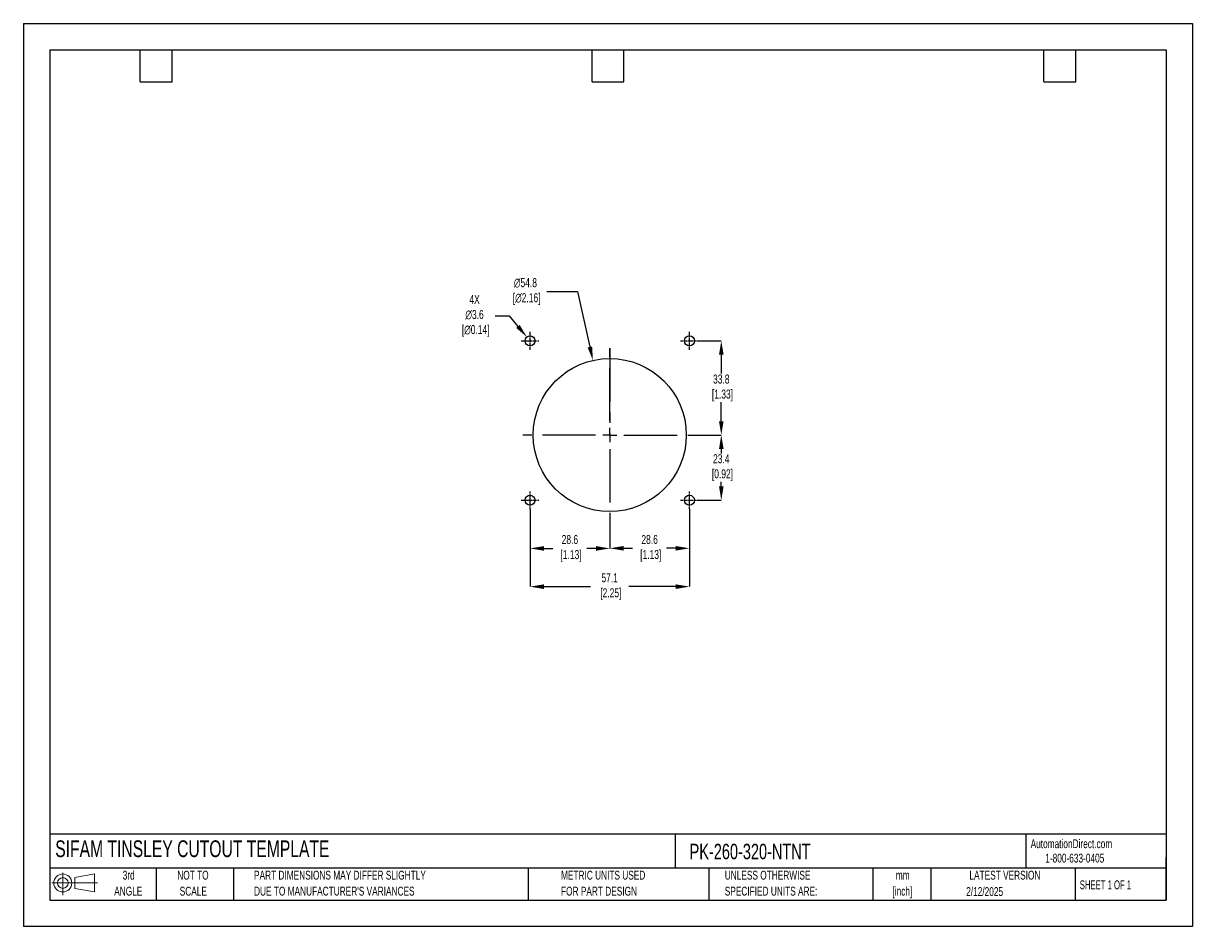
# Model space of a CAD drawing. Header units: millimetres. Extents: x 0 to 419, y 0 to 324.
import ezdxf

# ---------------------------------------------------------------- set-up
doc = ezdxf.new("R2010")
doc.units = ezdxf.units.MM
doc.header["$LTSCALE"] = 1.5
doc.header["$PDSIZE"] = -1
doc.linetypes.add('CENTERX2', pattern=[20.32, 12.7, -2.54, 2.54, -2.54])
for name, color, linetype in [('1', 7, 'Continuous'), ('CENTER', 40, 'CENTERX2'), ('SLD-DEFPOINTS', 7, 'Continuous')]:
    doc.layers.add(name, color=color, linetype=linetype)
doc.layers.add('DIMENSIONS', color=140, linetype='Continuous', lineweight=25)
doc.layers.add('TEXT', color=140, linetype='Continuous', lineweight=25)
doc.styles.add('SLDTEXTSTYLE0', font='TXT', dxfattribs={"width": 0.7})
doc.styles.add('SLDTEXTSTYLE1', font='TXT', dxfattribs={"width": 0.65})
doc.dimstyles.new('SLDDIMSTYLE0', dxfattribs={"dimtxt": 3.237012, "dimasz": 4.953, "dimexe": 0, "dimexo": 0.0625, "dimgap": 0.809253, "dimtad": 0, "dimtih": 1, "dimtoh": 1, "dimrnd": 1e-09, "dimzin": 12, "dimdsep": 46, "dimtxsty": 'SLDTEXTSTYLE0', "dimsah": 1, "dimcen": 0, "dimadec": 0, "dimazin": 3, "dimtfac": 1, "dimtofl": 0, "dimtmove": 0, "dimatfit": 3, "dimfxl": 0, "dimfrac": 2, "dimtolj": 1, "dimtzin": 12, "dimarcsym": 0})

# ---------------------------------------------------------------- blocks, each defined once
blk = doc.blocks.new('Block11')
at = {"color": 7, "linetype": 'Continuous', "lineweight": 18}
for p, q in [((0, 4.32), (16.31, 4.32)), ((3.88, 7.97), (3.88, 0)), ((8.22, 6.25), (15.26, 7.55)), ((8.22, 2.39), (8.22, 6.25)), ((15.26, 7.55), (15.26, 1.1)), ((8.22, 2.39), (15.26, 1.1))]:
    blk.add_line(p, q, dxfattribs=at)
for radius in [3.23, 1.93]:
    blk.add_circle((3.88, 4.32), radius, dxfattribs=at)
blk = doc.blocks.new('Block12')
at = {"layer": 'SLD-DEFPOINTS'}
blk.add_blockref('Block11', (0, 0), dxfattribs=at)
blk = doc.blocks.new('SW_NOTE_0_1')
at = {"layer": 'TEXT', "color": 0, "linetype": 'CENTERX2', "lineweight": 18, "char_height": 3.175, "attachment_point": 2, "style": 'SLDTEXTSTYLE0'}
for s, insert in [('mm', (4.27, 4.09)), ('[inch]', (4.14, -1.64))]:
    blk.add_mtext(s, dxfattribs=dict(at, insert=insert))
blk = doc.blocks.new('SW_NOTE_0_2')
at = {"layer": 'TEXT', "color": 0, "linetype": 'CENTERX2', "lineweight": 18, "char_height": 3.175, "attachment_point": 1, "style": 'SLDTEXTSTYLE0'}
for s, insert in [('UNLESS OTHERWISE', (0, 4.09)), ('SPECIFIED UNITS ARE:', (0, -1.64))]:
    blk.add_mtext(s, dxfattribs=dict(at, insert=insert))
blk = doc.blocks.new('SW_NOTE_0_3')
at = {"layer": 'TEXT', "color": 0, "linetype": 'CENTERX2', "lineweight": 18, "char_height": 3.175, "attachment_point": 1, "style": 'SLDTEXTSTYLE0'}
for s, insert in [('PART DIMENSIONS MAY DIFFER SLIGHTLY', (0, 4.09)), ("DUE TO MANUFACTURER'S VARIANCES", (0, -1.64))]:
    blk.add_mtext(s, dxfattribs=dict(at, insert=insert))
blk = doc.blocks.new('SW_NOTE_0_4')
at = {"layer": 'TEXT', "color": 0, "linetype": 'CENTERX2', "lineweight": 18, "char_height": 3.175, "attachment_point": 2, "style": 'SLDTEXTSTYLE0'}
for s, insert in [('NOT TO', (7.89, 4.09)), ('SCALE', (8.03, -1.64))]:
    blk.add_mtext(s, dxfattribs=dict(at, insert=insert))
blk = doc.blocks.new('SW_NOTE_0_5')
at = {"layer": 'TEXT', "color": 0, "linetype": 'CENTERX2', "lineweight": 18, "char_height": 3.175, "attachment_point": 2, "style": 'SLDTEXTSTYLE0'}
for s, insert in [('3rd', (3.47, 4.09)), ('ANGLE', (3.33, -1.64))]:
    blk.add_mtext(s, dxfattribs=dict(at, insert=insert))
blk = doc.blocks.new('SW_NOTE_0_6')
at = {"layer": 'TEXT', "color": 0, "linetype": 'CENTERX2', "lineweight": 18, "char_height": 3.175, "attachment_point": 1, "style": 'SLDTEXTSTYLE0'}
for s, insert in [('METRIC UNITS USED', (0, 4.09)), ('FOR PART DESIGN', (0, -1.64))]:
    blk.add_mtext(s, dxfattribs=dict(at, insert=insert))
blk = doc.blocks.new('SW_CENTERMARKSYMBOL_0')
at = {"layer": 'CENTER', "color": 0}
for p, q in [((0, 5.08), (0, 31.2)), ((-5.08, 0), (-31.2, 0)), ((0, 0), (-2.54, 0)), ((0, 0), (0, 2.54)), ((0, 0), (0, -2.54)), ((0, 0), (2.54, 0)), ((5.08, 0), (31.2, 0)), ((0, -5.08), (0, -31.2))]:
    blk.add_line(p, q, dxfattribs=at)
blk = doc.blocks.new('*D21')
at = {"layer": 'Defpoints', "color": 0}
for p in [(238.76, 149.69), (210.19, 145.06), (238.76, 135.64)]:
    blk.add_point(p, dxfattribs=at)
at = {"layer": 'DIMENSIONS', "color": 0, "lineweight": -2}
for p, q in [((238.76, 149.63), (238.76, 135.64)), ((210.19, 145), (210.19, 135.64)), ((215.14, 135.64), (218.38, 135.64)), ((233.81, 135.64), (230.57, 135.64))]:
    blk.add_line(p, q, dxfattribs=at)
at = {"layer": 'DIMENSIONS', "color": 0}
for points in [[(215.14, 136.47), (215.14, 134.82), (210.19, 135.64)], [(233.81, 136.47), (233.81, 134.82), (238.76, 135.64)]]:
    blk.add_solid(points, dxfattribs=at)
at = {"layer": 'DIMENSIONS', "color": 0, "insert": (224.47, 135.64), "char_height": 3.237, "attachment_point": 5, "style": 'SLDTEXTSTYLE0'}
blk.add_mtext('\\A1;28.6\\P [1.13]', dxfattribs=at)
blk = doc.blocks.new('*D22')
at = {"layer": 'Defpoints', "color": 0}
for p in [(181.61, 149.69), (238.76, 149.69), (238.76, 121.9)]:
    blk.add_point(p, dxfattribs=at)
at = {"layer": 'DIMENSIONS', "color": 0, "lineweight": -2}
for p, q in [((181.61, 149.63), (181.61, 121.9)), ((238.76, 149.63), (238.76, 121.9)), ((186.56, 121.9), (203.3, 121.9)), ((233.81, 121.9), (217, 121.9))]:
    blk.add_line(p, q, dxfattribs=at)
at = {"layer": 'DIMENSIONS', "color": 0}
for points in [[(186.56, 122.72), (186.56, 121.07), (181.61, 121.9)], [(233.81, 122.72), (233.81, 121.07), (238.76, 121.9)]]:
    blk.add_solid(points, dxfattribs=at)
at = {"layer": 'DIMENSIONS', "color": 0, "insert": (210.15, 121.9), "char_height": 3.237, "attachment_point": 5, "style": 'SLDTEXTSTYLE0'}
blk.add_mtext('\\A1;57.1\\P [2.25]', dxfattribs=at)
blk = doc.blocks.new('*D23')
at = {"layer": 'Defpoints', "color": 0}
for p in [(241.38, 176.25), (241.95, 152.88), (250.16, 152.88)]:
    blk.add_point(p, dxfattribs=at)
at = {"layer": 'DIMENSIONS', "color": 0, "lineweight": -2}
for p, q in [((241.44, 176.25), (250.16, 176.25)), ((250.16, 171.3), (250.16, 169.69)), ((250.16, 157.84), (250.16, 159.44)), ((242.01, 152.88), (250.16, 152.88))]:
    blk.add_line(p, q, dxfattribs=at)
at = {"layer": 'DIMENSIONS', "color": 0}
for points in [[(249.34, 171.3), (250.99, 171.3), (250.16, 176.25)], [(249.34, 157.84), (250.99, 157.84), (250.16, 152.88)]]:
    blk.add_solid(points, dxfattribs=at)
at = {"layer": 'DIMENSIONS', "color": 0, "insert": (250.16, 164.57), "char_height": 3.237, "attachment_point": 5, "style": 'SLDTEXTSTYLE0'}
blk.add_mtext('\\A1;23.4\\P [0.92]', dxfattribs=at)
blk = doc.blocks.new('*D24')
at = {"layer": 'Defpoints', "color": 0}
for p in [(241.95, 210.03), (241.38, 176.25), (250.16, 176.25)]:
    blk.add_point(p, dxfattribs=at)
at = {"layer": 'DIMENSIONS', "color": 0, "lineweight": -2}
for p, q in [((242.01, 210.03), (250.16, 210.03)), ((250.16, 205.08), (250.16, 198.27)), ((250.16, 181.21), (250.16, 188.02)), ((241.44, 176.25), (250.16, 176.25))]:
    blk.add_line(p, q, dxfattribs=at)
at = {"layer": 'DIMENSIONS', "color": 0}
for points in [[(249.34, 205.08), (250.99, 205.08), (250.16, 210.03)], [(249.34, 181.21), (250.99, 181.21), (250.16, 176.25)]]:
    blk.add_solid(points, dxfattribs=at)
at = {"layer": 'DIMENSIONS', "color": 0, "insert": (250.16, 193.14), "char_height": 3.237, "attachment_point": 5, "style": 'SLDTEXTSTYLE0'}
blk.add_mtext('\\A1;33.8\\P [1.33]', dxfattribs=at)
blk = doc.blocks.new('*D25')
at = {"layer": 'Defpoints', "color": 0}
for p in [(181.61, 149.69), (210.19, 145.06), (181.61, 135.61)]:
    blk.add_point(p, dxfattribs=at)
at = {"layer": 'DIMENSIONS', "color": 0, "lineweight": -2}
for p, q in [((181.61, 149.63), (181.61, 135.61)), ((210.19, 145), (210.19, 135.61)), ((186.56, 135.61), (189.8, 135.61)), ((205.23, 135.61), (201.99, 135.61))]:
    blk.add_line(p, q, dxfattribs=at)
at = {"layer": 'DIMENSIONS', "color": 0}
for points in [[(186.56, 136.43), (186.56, 134.78), (181.61, 135.61)], [(205.23, 136.43), (205.23, 134.78), (210.19, 135.61)]]:
    blk.add_solid(points, dxfattribs=at)
at = {"layer": 'DIMENSIONS', "color": 0, "insert": (195.9, 135.61), "char_height": 3.237, "attachment_point": 5, "style": 'SLDTEXTSTYLE0'}
blk.add_mtext('\\A1;28.6\\P [1.13]', dxfattribs=at)
blk = doc.blocks.new('*D26')
at = {"layer": 'Defpoints', "color": 0}
for p in [(204.15, 203.01), (216.22, 149.5)]:
    blk.add_point(p, dxfattribs=at)
at = {"layer": 'DIMENSIONS', "color": 0, "lineweight": -2}
for p, q in [((187.58, 227.7), (198.57, 227.7)), ((198.57, 227.7), (203.06, 207.84))]:
    blk.add_line(p, q, dxfattribs=at)
at = {"layer": 'DIMENSIONS', "color": 0}
blk.add_solid([(203.86, 208.02), (202.25, 207.66), (204.15, 203.01)], dxfattribs=at)
at = {"layer": 'DIMENSIONS', "color": 0, "insert": (179.97, 227.7), "char_height": 3.237, "attachment_point": 5, "style": 'SLDTEXTSTYLE0'}
blk.add_mtext('\\A1;∅54.8\\P [∅2.16]', dxfattribs=at)
blk = doc.blocks.new('*D27')
at = {"layer": 'Defpoints', "color": 0}
for p in [(180.47, 211.4), (182.76, 208.67)]:
    blk.add_point(p, dxfattribs=at)
at = {"layer": 'DIMENSIONS', "color": 0, "lineweight": -2}
for p, q in [((169.14, 218.98), (174.09, 218.98)), ((174.09, 218.98), (177.28, 215.19))]:
    blk.add_line(p, q, dxfattribs=at)
at = {"layer": 'DIMENSIONS', "color": 0}
blk.add_solid([(177.91, 215.72), (176.65, 214.66), (180.47, 211.4)], dxfattribs=at)
at = {"layer": 'DIMENSIONS', "color": 0, "insert": (161.72, 218.98), "char_height": 3.237, "attachment_point": 5, "style": 'SLDTEXTSTYLE0'}
blk.add_mtext('\\A1;4X\\P∅3.6\\P [∅0.14]', dxfattribs=at)

msp = doc.modelspace()

# ---------------------------------------------------------------- linework, layer by layer
at = {"color": 7, "linetype": 'Continuous'}
for p, q in [((0, 323.85), (0, 0)), ((0, 323.85), (419.1, 323.85)), ((419.1, 323.85), (419.1, 0)), ((419.1, 0), (0, 0))]:
    msp.add_line(p, q, dxfattribs=at)
at = {"layer": '1', "color": 1, "linetype": 'Continuous'}
for centre, radius in [((181.61, 210.03), 1.78), ((238.76, 210.03), 1.78), ((210.19, 176.25), 27.43), ((181.61, 152.88), 1.78), ((238.76, 152.88), 1.78)]:
    msp.add_circle(centre, radius, dxfattribs=at)
at = {"layer": 'CENTER', "ltscale": 0.05}
for p, q in [((178.42, 210.03), (184.8, 210.03)), ((181.61, 206.84), (181.61, 213.22)), ((235.57, 210.03), (241.95, 210.03)), ((238.76, 206.84), (238.76, 213.22)), ((181.61, 149.69), (181.61, 156.07)), ((238.76, 149.69), (238.76, 156.07)), ((178.42, 152.88), (184.8, 152.88)), ((235.57, 152.88), (241.95, 152.88))]:
    msp.add_line(p, q, dxfattribs=at)
at = {"layer": 'CENTER'}
msp.add_line((210.19, 207.25), (210.19, 176.25), dxfattribs=at)
at = {"layer": 'TEXT'}
for p, q in [((9.52, 314.32), (409.57, 314.32)), ((9.52, 314.32), (9.52, 9.52)), ((41.91, 302.89), (41.91, 314.32)), ((53.34, 302.89), (53.34, 314.32)), ((203.83, 302.89), (203.83, 314.32)), ((215.26, 302.89), (215.26, 314.32)), ((365.76, 302.89), (365.76, 314.32)), ((377.19, 302.89), (377.19, 314.32)), ((409.57, 314.32), (409.57, 9.52)), ((41.91, 302.89), (53.34, 302.89)), ((203.83, 302.89), (215.26, 302.89)), ((365.76, 302.89), (377.19, 302.89)), ((409.57, 33.19), (9.52, 33.19)), ((233.64, 33.19), (233.64, 20.95)), ((359.36, 33.19), (359.36, 20.95)), ((409.57, 9.52), (409.57, 24.77)), ((409.57, 20.95), (9.52, 20.95)), ((47.62, 20.95), (47.62, 9.52)), ((75.32, 20.95), (75.32, 9.52)), ((180.97, 20.95), (180.97, 9.52)), ((245.67, 20.95), (245.67, 9.52)), ((304.54, 20.95), (304.54, 9.52)), ((325.22, 20.95), (325.22, 9.52)), ((377.02, 20.95), (377.02, 9.52)), ((9.52, 9.52), (409.57, 9.52))]:
    msp.add_line(p, q, dxfattribs=at)

# ---------------------------------------------------------------- block references
at = {"layer": 'CENTER'}
msp.add_blockref('SW_CENTERMARKSYMBOL_0', (210.19, 176.25), dxfattribs=at)
at = {"layer": 'SLD-DEFPOINTS'}
msp.add_blockref('Block12', (10.26, 11.33), dxfattribs=at)
at = {"layer": 'TEXT', "linetype": 'CENTERX2', "lineweight": 18}
for name, p in [('SW_NOTE_0_5', (34.27, 15.95)), ('SW_NOTE_0_4', (52.89, 15.95)), ('SW_NOTE_0_3', (82.68, 15.95)), ('SW_NOTE_0_6', (192.72, 15.95)), ('SW_NOTE_0_2', (251.41, 15.95)), ('SW_NOTE_0_1', (310.93, 15.95))]:
    msp.add_blockref(name, p, dxfattribs=at)

# ---------------------------------------------------------------- texts
at = {"layer": 'TEXT', "linetype": 'CENTERX2', "lineweight": 25, "attachment_point": 1, "style": 'SLDTEXTSTYLE0'}
for s, insert, char_height in [('SIFAM TINSLEY CUTOUT TEMPLATE', (11.42, 30.93), 6), ('PK-260-320-NTNT', (238.81, 29.71), 5.5562)]:
    msp.add_mtext(s, dxfattribs=dict(at, insert=insert, char_height=char_height))
at = {"layer": 'TEXT', "linetype": 'CENTERX2', "lineweight": 18, "char_height": 3.175}
for s, insert, attachment_point, style in [('AutomationDirect.com', (361.04, 31.31), 1, 'SLDTEXTSTYLE0'), ('1-800-633-0405', (366.29, 26.16), 1, 'SLDTEXTSTYLE0'), ('LATEST VERSION', (351.83, 20.05), 2, 'SLDTEXTSTYLE0'), ('2/12/2025', (344.55, 14.16), 2, 'SLDTEXTSTYLE0'), ('SHEET 1 OF 1', (378.66, 16.58), 1, 'SLDTEXTSTYLE1')]:
    msp.add_mtext(s, dxfattribs=dict(at, insert=insert, attachment_point=attachment_point, style=style))

# ---------------------------------------------------------------- dimensions: what is measured, and where the dimension line sits
at = {"layer": 'DIMENSIONS'}
dim = msp.add_diameter_dim_2p(p1=(216.2223, 149.5016), p2=(204.1483, 203.0062), text='<>\\P[]', dimstyle='SLDDIMSTYLE0', override={"dimdec": 1}, dxfattribs=at)
dim.commit()
dim.dimension.update_dxf_attribs({"geometry": '*D26', "text_midpoint": (179.9726, 227.704), "dimtype": 163})
dim = msp.add_diameter_dim_2p(p1=(182.76, 208.67), p2=(180.47, 211.4), text='4X\\P<>\\P[]', dimstyle='SLDDIMSTYLE0', override={"dimdec": 1}, dxfattribs=at)
dim.commit()
dim.dimension.update_dxf_attribs({"geometry": '*D27', "text_midpoint": (161.72, 218.98)})
for base, p1, p2, picture, middle in [((250.16, 176.25), (241.95, 210.03), (241.38, 176.25), '*D24', (250.16, 193.14)), ((250.16, 152.88), (241.38, 176.25), (241.95, 152.88), '*D23', (250.16, 164.57))]:
    dim = msp.add_linear_dim(base=base, p1=p1, p2=p2, angle=90, text='<>\\P[]', dimstyle='SLDDIMSTYLE0', override={"dimdec": 1}, dxfattribs=at)
    dim.commit()
    dim.dimension.update_dxf_attribs({"geometry": picture, "text_midpoint": middle})
dim = msp.add_linear_dim(base=(238.76030829, 121.89690115), p1=(181.61030829, 149.69382472), p2=(238.76030829, 149.69382472), text='<>\\P[]', dimstyle='SLDDIMSTYLE0', override={"dimdec": 1}, dxfattribs=at)
dim.commit()
dim.dimension.update_dxf_attribs({"geometry": '*D22', "text_midpoint": (210.14810518, 121.89690115), "dimtype": 160})
for base, p2, picture, middle in [((181.61, 135.61), (181.61, 149.69), '*D25', (195.9, 135.61)), ((238.76, 135.64), (238.76, 149.69), '*D21', (224.47, 135.64))]:
    dim = msp.add_linear_dim(base=base, p1=(210.19, 145.06), p2=p2, text='<>\\P[]', dimstyle='SLDDIMSTYLE0', override={"dimdec": 1}, dxfattribs=at)
    dim.commit()
    dim.dimension.update_dxf_attribs({"geometry": picture, "text_midpoint": middle})

doc.saveas('drawing.dxf')
